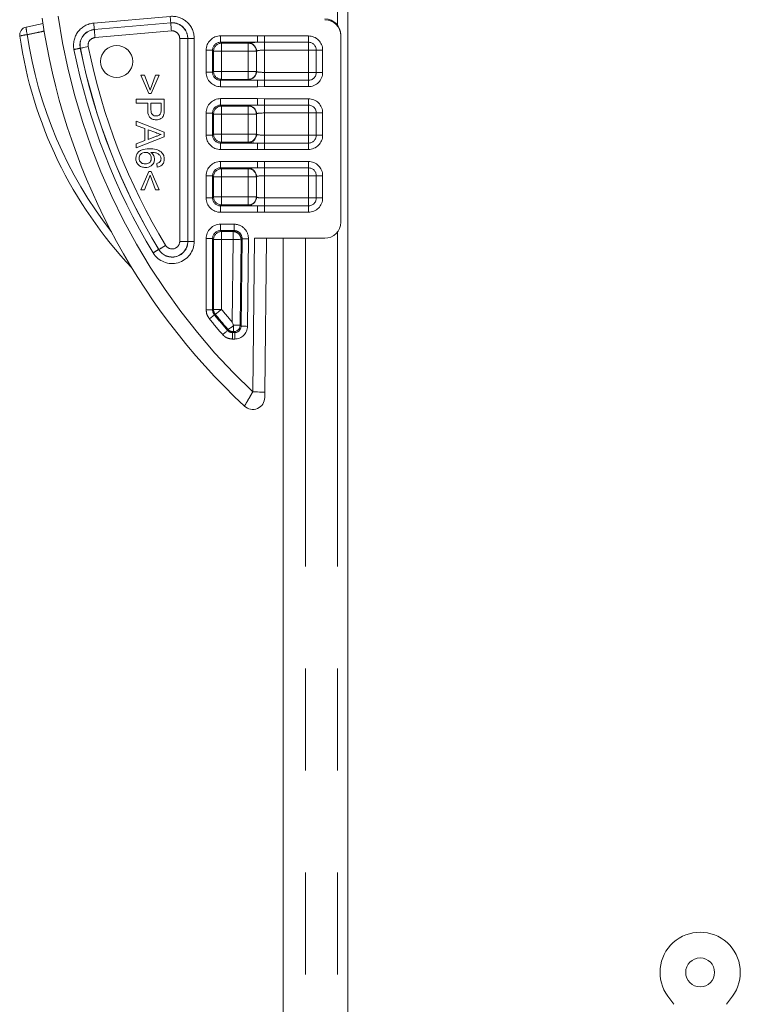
# Model space of a CAD drawing. Header units: millimetres. Extents: x 2 to 601, y 5 to 415.
# Tile 26 of 141: x 39 to 48, y 81 to 93. Entities that reach past the tile are written whole.
import ezdxf

# ---------------------------------------------------------------- set-up
doc = ezdxf.new("R2010")
doc.units = ezdxf.units.MM
doc.linetypes.add('PHANTOM', pattern=[12.7, 6.35, -1.27, 1.27, -1.27, 1.27, -1.27])

msp = doc.modelspace()

# ---------------------------------------------------------------- linework, layer by layer
at = {"color": 7, "linetype": 'Continuous', "lineweight": 15}
for p, q in [((43.4578, 48.4757), (43.4578, 158.0307)), ((39.6604, 93.2945), (39.4492, 93.2503)), ((43.3678, 93.1524), (43.3678, 93.1419)), ((43.3678, 90.8188), (43.3678, 93.1419)), ((40.9774, 92.4208), (40.8787, 92.6496)), ((40.8787, 92.6496), (40.9236, 92.6496)), ((40.9236, 92.6496), (40.9931, 92.4657)), ((40.9931, 92.4657), (41.0627, 92.6496)), ((41.1076, 92.6496), (41.0088, 92.4208)), ((41.0627, 92.6496), (41.1076, 92.6496)), ((40.8204, 92.3535), (41.1704, 92.3535)), ((40.8204, 92.3041), (40.8204, 92.3535)), ((41.0088, 92.4208), (40.9774, 92.4208)), ((41.1704, 92.3535), (41.1704, 92.2249)), ((40.964, 92.3041), (40.8204, 92.3041)), ((40.964, 92.2184), (40.964, 92.3041)), ((41.13, 92.3041), (41.0043, 92.3041)), ((41.0043, 92.3041), (41.0043, 92.2197)), ((41.13, 92.2205), (41.13, 92.3041)), ((40.8204, 92.0783), (41.1704, 91.9393)), ((40.8204, 92.0259), (40.8204, 92.0783)), ((40.9281, 91.9861), (40.8204, 92.0259)), ((40.9281, 91.8369), (40.9281, 91.9861)), ((41.1704, 91.8836), (40.8204, 91.7447)), ((40.9684, 91.9712), (40.9684, 91.8517)), ((41.0653, 91.9354), (40.9684, 91.9712)), ((40.9684, 91.8517), (41.0604, 91.8857)), ((41.1704, 91.9393), (41.1704, 91.8836)), ((40.8204, 91.7971), (40.9281, 91.8369)), ((40.8204, 91.7447), (40.8204, 91.7971)), ((41.0806, 91.5054), (41.0761, 91.5503)), ((40.8787, 91.2227), (40.9774, 91.4515)), ((40.9931, 91.4067), (40.9236, 91.2227)), ((40.9774, 91.4515), (41.0088, 91.4515)), ((41.0627, 91.2227), (40.9931, 91.4067)), ((41.0088, 91.4515), (41.1076, 91.2227)), ((40.9236, 91.2227), (40.8787, 91.2227)), ((41.1076, 91.2227), (41.0627, 91.2227)), ((43.1678, 90.6188), (42.2928, 90.6188)), ((42.4428, 90.6188), (42.4221, 88.7036)), ((42.6528, 48.4773), (42.6528, 90.6188)), ((42.0316, 89.5264), (42.0299, 89.5369)), ((47.5152, 81.0777), (47.4408, 81.1786)), ((48.1713, 81.0777), (48.2457, 81.1786))]:
    msp.add_line(p, q, dxfattribs=at)
at = {"color": 7, "linetype": 'PHANTOM', "lineweight": 0}
for p, q in [((43.3278, 93.2724), (43.3278, 96.6988)), ((40.292, 93.2997), (41.2437, 93.383)), ((41.2507, 93.3034), (40.299, 93.2201)), ((40.2991, 93.2186), (40.299, 93.2201)), ((40.2991, 93.2186), (41.2508, 93.3019)), ((41.2508, 93.3019), (41.2507, 93.3034)), ((41.2595, 93.2024), (40.3078, 93.1191)), ((41.3624, 90.5805), (41.3624, 93.1081)), ((41.4623, 93.1081), (41.3624, 93.1081)), ((41.4623, 93.1081), (41.4623, 90.5805)), ((41.4623, 93.1081), (41.4638, 93.1081)), ((41.4638, 90.5805), (41.4638, 93.1081)), ((41.5437, 93.1081), (41.4638, 93.1081)), ((41.5437, 93.1081), (41.5437, 90.5805)), ((41.8716, 93.1406), (42.3315, 93.1406)), ((41.8716, 93.1406), (41.8716, 93.0607)), ((42.3315, 93.1406), (42.4198, 93.1394)), ((42.3315, 93.1406), (42.3315, 93.0607)), ((42.4198, 93.1394), (42.965, 93.1394)), ((42.4198, 93.1394), (42.4198, 93.0606)), ((42.965, 93.1394), (42.965, 93.0606)), ((40.1254, 92.9866), (40.1239, 92.9863)), ((42.3315, 93.0607), (41.8716, 93.0607)), ((41.8716, 93.0607), (41.8836, 93.0487)), ((41.8836, 93.0487), (42.2169, 93.0487)), ((41.8836, 93.0487), (41.8836, 92.9489)), ((42.2169, 93.0487), (42.2201, 93.0519)), ((42.2169, 93.0487), (42.2169, 92.9489)), ((42.4198, 93.0606), (42.3315, 93.0607)), ((42.965, 93.0606), (42.4198, 93.0606)), ((42.4198, 93.0606), (42.4198, 92.9619)), ((42.965, 92.9619), (42.965, 93.0606)), ((41.6919, 92.6866), (41.6919, 92.9609)), ((41.7718, 92.9609), (41.6919, 92.9609)), ((41.7718, 92.9609), (41.7718, 92.6866)), ((41.7838, 92.9489), (41.7718, 92.9609)), ((41.7838, 92.6986), (41.7838, 92.9489)), ((41.7838, 92.9489), (41.8836, 92.9489)), ((41.8836, 92.9489), (41.8836, 92.6986)), ((42.2169, 92.9489), (41.8836, 92.9489)), ((42.2169, 92.6986), (42.2169, 92.9489)), ((42.2169, 92.9489), (42.3168, 92.9489)), ((42.32, 92.952), (42.3168, 92.9489)), ((42.3168, 92.9489), (42.3168, 92.6986)), ((42.32, 92.6954), (42.32, 92.952)), ((42.965, 92.9619), (42.4198, 92.9619)), ((42.4198, 92.9619), (42.4198, 92.6855)), ((42.965, 92.6855), (42.965, 92.9619)), ((42.965, 92.9619), (43.0636, 92.9619)), ((43.0636, 92.6855), (43.0636, 92.9619)), ((43.1425, 92.9619), (43.0636, 92.9619)), ((43.1425, 92.9619), (43.1425, 92.6855)), ((41.7718, 92.6866), (41.6919, 92.6866)), ((41.7718, 92.6866), (41.7838, 92.6986)), ((41.7838, 92.6986), (41.8836, 92.6986)), ((41.8836, 92.5987), (41.8716, 92.5867)), ((41.8836, 92.6986), (41.8836, 92.5987)), ((41.8836, 92.6986), (42.2169, 92.6986)), ((42.2169, 92.5987), (41.8836, 92.5987)), ((42.2169, 92.6986), (42.2169, 92.5987)), ((42.2169, 92.6986), (42.3168, 92.6986)), ((42.2201, 92.5956), (42.2169, 92.5987)), ((42.3168, 92.6986), (42.32, 92.6954)), ((42.4198, 92.5869), (42.4198, 92.6855)), ((42.4198, 92.6855), (42.965, 92.6855)), ((42.965, 92.6855), (43.0636, 92.6855)), ((42.965, 92.6855), (42.965, 92.5869)), ((43.1425, 92.6855), (43.0636, 92.6855)), ((41.8716, 92.5867), (41.8716, 92.5068)), ((41.8716, 92.5867), (42.3315, 92.5867)), ((42.3315, 92.5068), (41.8716, 92.5068)), ((42.3315, 92.5867), (42.4198, 92.5869)), ((42.3315, 92.5867), (42.3315, 92.5068)), ((42.4198, 92.508), (42.3315, 92.5068)), ((42.4198, 92.5869), (42.4198, 92.508)), ((42.4198, 92.5869), (42.965, 92.5869)), ((42.965, 92.508), (42.4198, 92.508)), ((42.965, 92.5869), (42.965, 92.508)), ((41.8716, 92.3587), (42.3315, 92.3587)), ((41.8716, 92.3587), (41.8716, 92.2788)), ((42.3315, 92.3587), (42.4198, 92.3575)), ((42.3315, 92.3587), (42.3315, 92.2788)), ((42.4198, 92.3575), (42.965, 92.3575)), ((42.4198, 92.3575), (42.4198, 92.2786)), ((42.965, 92.3575), (42.965, 92.2786)), ((42.3315, 92.2788), (41.8716, 92.2788)), ((41.8716, 92.2788), (41.8836, 92.2667)), ((41.8836, 92.2667), (42.2169, 92.2667)), ((41.8836, 92.2667), (41.8836, 92.1669)), ((42.2169, 92.2667), (42.2201, 92.2699)), ((42.2169, 92.2667), (42.2169, 92.1669)), ((42.4198, 92.2786), (42.3315, 92.2788)), ((42.965, 92.2786), (42.4198, 92.2786)), ((42.4198, 92.18), (42.4198, 92.2786)), ((42.965, 92.18), (42.965, 92.2786)), ((41.6919, 91.9046), (41.6919, 92.1789)), ((41.7718, 92.1789), (41.6919, 92.1789)), ((41.7718, 92.1789), (41.7718, 91.9046)), ((41.7838, 92.1669), (41.7718, 92.1789)), ((41.7838, 91.9166), (41.7838, 92.1669)), ((41.8836, 92.1669), (41.7838, 92.1669)), ((41.8836, 92.1669), (41.8836, 91.9166)), ((42.2169, 92.1669), (41.8836, 92.1669)), ((42.2169, 91.9166), (42.2169, 92.1669)), ((42.3168, 92.1669), (42.2169, 92.1669)), ((42.32, 92.17), (42.3168, 92.1669)), ((42.3168, 92.1669), (42.3168, 91.9166)), ((42.32, 91.9135), (42.32, 92.17)), ((42.965, 92.18), (42.4198, 92.18)), ((42.4198, 92.18), (42.4198, 91.9035)), ((42.965, 91.9035), (42.965, 92.18)), ((43.0636, 92.18), (42.965, 92.18)), ((43.0636, 91.9035), (43.0636, 92.18)), ((43.1425, 92.18), (43.0636, 92.18)), ((43.1425, 92.18), (43.1425, 91.9035)), ((41.7718, 91.9046), (41.6919, 91.9046)), ((41.7718, 91.9046), (41.7838, 91.9166)), ((41.8836, 91.9166), (41.7838, 91.9166)), ((41.8836, 91.9166), (41.8836, 91.8167)), ((41.8836, 91.9166), (42.2169, 91.9166)), ((42.2169, 91.9166), (42.2169, 91.8167)), ((42.3168, 91.9166), (42.2169, 91.9166)), ((42.3168, 91.9166), (42.32, 91.9135)), ((42.4198, 91.8049), (42.4198, 91.9035)), ((42.4198, 91.9035), (42.965, 91.9035)), ((42.965, 91.8049), (42.965, 91.9035)), ((43.0636, 91.9035), (42.965, 91.9035)), ((43.1425, 91.9035), (43.0636, 91.9035)), ((41.8836, 91.8167), (41.8716, 91.8047)), ((41.8716, 91.8047), (41.8716, 91.7248)), ((41.8716, 91.8047), (42.3315, 91.8047)), ((42.2169, 91.8167), (41.8836, 91.8167)), ((42.2201, 91.8136), (42.2169, 91.8167)), ((42.3315, 91.8047), (42.4198, 91.8049)), ((42.3315, 91.8047), (42.3315, 91.7248)), ((42.4198, 91.8049), (42.965, 91.8049)), ((42.4198, 91.8049), (42.4198, 91.726)), ((42.965, 91.8049), (42.965, 91.726)), ((42.3315, 91.7248), (41.8716, 91.7248)), ((42.4198, 91.726), (42.3315, 91.7248)), ((42.965, 91.726), (42.4198, 91.726)), ((41.8716, 91.5767), (42.3315, 91.5767)), ((41.8716, 91.5767), (41.8716, 91.4968)), ((42.3315, 91.4968), (41.8716, 91.4968)), ((41.8716, 91.4968), (41.8836, 91.4848)), ((42.3315, 91.5767), (42.4198, 91.5755)), ((42.3315, 91.5767), (42.3315, 91.4968)), ((42.4198, 91.4966), (42.3315, 91.4968)), ((42.4198, 91.5755), (42.965, 91.5755)), ((42.4198, 91.5755), (42.4198, 91.4966)), ((42.965, 91.4966), (42.4198, 91.4966)), ((42.4198, 91.398), (42.4198, 91.4966)), ((42.965, 91.5755), (42.965, 91.4966)), ((42.965, 91.398), (42.965, 91.4966)), ((41.6919, 91.1226), (41.6919, 91.3969)), ((41.7718, 91.3969), (41.6919, 91.3969)), ((41.7718, 91.3969), (41.7718, 91.1226)), ((41.7838, 91.3849), (41.7718, 91.3969)), ((41.7838, 91.1346), (41.7838, 91.3849)), ((41.8836, 91.3849), (41.7838, 91.3849)), ((41.8836, 91.4848), (42.2169, 91.4848)), ((41.8836, 91.4848), (41.8836, 91.3849)), ((41.8836, 91.3849), (41.8836, 91.1346)), ((42.2169, 91.3849), (41.8836, 91.3849)), ((42.2169, 91.4848), (42.2201, 91.4879)), ((42.2169, 91.4848), (42.2169, 91.3849)), ((42.2169, 91.1346), (42.2169, 91.3849)), ((42.3168, 91.3849), (42.2169, 91.3849)), ((42.32, 91.3881), (42.3168, 91.3849)), ((42.3168, 91.3849), (42.3168, 91.1346)), ((42.32, 91.1315), (42.32, 91.3881)), ((42.965, 91.398), (42.4198, 91.398)), ((42.4198, 91.398), (42.4198, 91.1215)), ((42.965, 91.1215), (42.965, 91.398)), ((43.0636, 91.398), (42.965, 91.398)), ((43.0636, 91.1215), (43.0636, 91.398)), ((43.1425, 91.398), (43.0636, 91.398)), ((43.1425, 91.398), (43.1425, 91.1215)), ((41.7718, 91.1226), (41.7838, 91.1346)), ((41.8836, 91.1346), (41.7838, 91.1346)), ((41.8836, 91.1346), (42.2169, 91.1346)), ((41.8836, 91.1346), (41.8836, 91.0348)), ((42.2169, 91.1346), (42.2169, 91.0348)), ((42.3168, 91.1346), (42.2169, 91.1346)), ((42.3168, 91.1346), (42.32, 91.1315)), ((41.7718, 91.1226), (41.6919, 91.1226)), ((41.8836, 91.0348), (41.8716, 91.0227)), ((41.8716, 91.0227), (42.3315, 91.0227)), ((41.8716, 91.0227), (41.8716, 90.9428)), ((42.2169, 91.0348), (41.8836, 91.0348)), ((42.2201, 91.0316), (42.2169, 91.0348)), ((42.3315, 91.0227), (42.4198, 91.0229)), ((42.3315, 91.0227), (42.3315, 90.9428)), ((42.4198, 91.0229), (42.4198, 91.1215)), ((42.4198, 91.1215), (42.965, 91.1215)), ((42.4198, 91.0229), (42.965, 91.0229)), ((42.4198, 91.0229), (42.4198, 90.944)), ((43.0636, 91.1215), (42.965, 91.1215)), ((42.965, 91.0229), (42.965, 91.1215)), ((42.965, 91.0229), (42.965, 90.944)), ((43.1425, 91.1215), (43.0636, 91.1215)), ((42.3315, 90.9428), (41.8716, 90.9428)), ((42.4198, 90.944), (42.3315, 90.9428)), ((42.965, 90.944), (42.4198, 90.944)), ((41.8716, 90.7947), (42.0389, 90.7947)), ((41.8716, 90.7947), (41.8716, 90.7148)), ((42.0389, 90.7947), (42.0389, 90.7148)), ((42.0389, 90.7148), (41.8716, 90.7148)), ((41.8716, 90.7148), (41.8836, 90.7028)), ((41.8836, 90.7028), (42.0267, 90.7028)), ((41.8836, 90.6029), (41.8836, 90.7028)), ((42.0267, 90.7028), (42.0389, 90.7148)), ((42.0267, 90.6029), (42.0267, 90.7028)), ((43.3278, 48.4307), (43.3278, 90.6988)), ((41.4623, 90.5805), (41.3624, 90.5805)), ((41.4623, 90.5805), (41.4638, 90.5805)), ((41.5437, 90.5805), (41.4638, 90.5805)), ((41.6919, 89.7295), (41.6919, 90.6149)), ((41.7718, 90.6149), (41.6919, 90.6149)), ((41.7718, 90.6149), (41.7718, 89.7295)), ((41.7838, 90.6029), (41.7718, 90.6149)), ((41.7838, 89.7338), (41.7838, 90.6029)), ((41.8836, 90.6029), (41.7838, 90.6029)), ((41.8836, 90.6029), (41.8836, 89.7338)), ((42.0267, 90.6029), (41.8836, 90.6029)), ((42.0156, 89.5759), (42.0267, 90.6029)), ((42.1266, 90.6018), (42.1151, 89.5352)), ((42.1387, 90.6139), (42.1266, 90.6018)), ((42.127, 89.5232), (42.1387, 90.6139)), ((42.2186, 90.613), (42.2068, 89.5223)), ((42.2721, 88.7052), (42.2928, 90.6188)), ((42.9278, 48.4307), (42.9278, 90.6188)), ((41.1014, 90.4797), (41.1001, 90.4789)), ((41.7718, 89.7295), (41.6919, 89.7295)), ((41.7941, 89.6665), (41.7321, 89.6162)), ((41.7838, 89.7338), (41.8836, 89.7338)), ((42.1151, 89.5352), (42.127, 89.5232)), ((42.0236, 89.4562), (42.0181, 89.4442)), ((42.0181, 89.4442), (42.0181, 89.3643)), ((42.0181, 89.4442), (42.0471, 89.4442)), ((42.0471, 89.4442), (42.0352, 89.4562)), ((42.0471, 89.3643), (42.0471, 89.4442)), ((42.0471, 89.3643), (42.0181, 89.3643))]:
    msp.add_line(p, q, dxfattribs=at)
at = {"color": 7, "linetype": 'PHANTOM', "lineweight": 0, "flags": 128}
for points in [[(41.2437, 93.383), (41.245, 93.3679), (41.2463, 93.3535), (41.2475, 93.34), (41.2485, 93.3281), (41.2494, 93.3182), (41.2501, 93.3106), (41.2505, 93.3056), (41.2507, 93.3034)], [(40.299, 93.2201), (40.2988, 93.2223), (40.2983, 93.2273), (40.2977, 93.2349), (40.2968, 93.2449), (40.2958, 93.2567), (40.2946, 93.2702), (40.2933, 93.2847), (40.292, 93.2997)], [(40.3078, 93.1191), (40.3062, 93.1379), (40.3046, 93.156), (40.3031, 93.1728), (40.3018, 93.1877), (40.3007, 93.2001), (40.2999, 93.2096), (40.2993, 93.2158), (40.2991, 93.2186)], [(41.2595, 93.2024), (41.2579, 93.2212), (41.2563, 93.2393), (41.2548, 93.2561), (41.2535, 93.271), (41.2524, 93.2834), (41.2516, 93.2928), (41.2511, 93.2991), (41.2508, 93.3019)], [(40.2233, 93.0062), (40.2048, 93.0025), (40.1869, 92.999), (40.1704, 92.9957), (40.1558, 92.9927), (40.1436, 92.9903), (40.1342, 92.9884), (40.1281, 92.9872), (40.1254, 92.9866)], [(42.1266, 90.6018), (42.1238, 90.6019), (42.1175, 90.6019), (42.108, 90.602), (42.0956, 90.6022), (42.0806, 90.6023), (42.0638, 90.6025), (42.0456, 90.6027), (42.0267, 90.6029)], [(42.2186, 90.613), (42.2035, 90.6132), (42.189, 90.6133), (42.1755, 90.6135), (42.1636, 90.6136), (42.1536, 90.6137), (42.146, 90.6138), (42.141, 90.6138), (42.1387, 90.6139)], [(41.8062, 89.6708), (41.7957, 89.6671), (41.7941, 89.6665)], [(41.8062, 89.6708), (41.8083, 89.6725), (41.8132, 89.6765), (41.8206, 89.6825), (41.8302, 89.6904), (41.8418, 89.6998), (41.8549, 89.7104), (41.869, 89.7219), (41.8836, 89.7338)], [(41.9578, 89.4717), (41.9561, 89.4702), (41.9524, 89.4669), (41.9466, 89.4619), (41.9391, 89.4554), (41.9301, 89.4476), (41.9199, 89.4387), (41.9089, 89.4292), (41.8975, 89.4193)], [(41.9578, 89.4717), (41.9616, 89.4801), (41.9633, 89.4837)], [(42.2068, 89.5223), (42.1917, 89.5225), (42.1772, 89.5227), (42.1637, 89.5228), (42.1518, 89.5229), (42.1418, 89.523), (42.1342, 89.5231), (42.1292, 89.5232), (42.127, 89.5232)], [(42.4221, 88.7036), (42.4192, 88.7036), (42.4107, 88.7037), (42.3968, 88.7039), (42.3782, 88.7041), (42.3554, 88.7043), (42.3295, 88.7046), (42.3014, 88.7049), (42.2721, 88.7052)]]:
    msp.add_lwpolyline(points, dxfattribs=at)
at = {"color": 7, "linetype": 'Continuous', "lineweight": 15}
for centre, radius in [((40.5773, 92.8212), 0.2), ((47.8433, 81.4753), 0.18)]:
    msp.add_circle(centre, radius, dxfattribs=at)
for centre, radius, start, end in [((47.7678, 94.5188), 8.2, 188.10524, 226.9384), ((39.4699, 93.1513), 0.1, 101.79692, 188.29232), ((44.6443, 93.9054), 5.3291, 188.29232, 223.30894), ((43.1678, 90.8188), 0.2, 270, 0), ((42.2714, 88.6373), 0.15, 226.9384, 359.38109), ((47.8433, 81.4753), 0.5, 323.6009, 216.3991)]:
    msp.add_arc(centre, radius, start, end, dxfattribs=at)
at = {"color": 7, "linetype": 'PHANTOM', "lineweight": 0}
for centre, radius, start, end in [((47.7678, 94.5188), 8, 188.1441, 226.61006), ((41.2678, 93.1081), 0.2759, 0, 95), ((39.8567, 93.2673), 0.4076, 182.55619, 195.90572), ((40.3161, 93.0248), 0.2759, 95, 191.33639), ((40.3161, 93.0248), 0.196, 95, 191.33639), ((40.3161, 93.0248), 0.1945, 95, 191.33639), ((41.2678, 93.1081), 0.196, 0, 95), ((41.2678, 93.1081), 0.1945, 0, 95), ((39.5094, 92.6894), 0.4684, 95.47903, 107.19163), ((44.639, 93.9098), 5.2291, 188.29232, 217.8802), ((40.3161, 93.0248), 0.0946, 95, 191.33639), ((41.2678, 93.1081), 0.0946, 0, 95), ((42.965, 92.962), 0.1775, 0, 90), ((34.26, 122.0177), 29.6177, 281.26462, 281.41917), ((47.7678, 94.5188), 7.8759, 191.33639, 211.21118), ((47.7678, 94.5188), 7.796, 191.33639, 211.21118), ((47.7678, 94.5188), 7.7945, 191.33639, 211.21118), ((47.7678, 94.5188), 7.6946, 191.33639, 211.21118), ((41.8839, 92.9485), 0.1002, 90.17344, 179.81908), ((42.2166, 92.9485), 0.1002, 0.18134, 89.82635), ((42.2198, 92.9517), 0.1002, 0.18101, 89.82647), ((42.965, 92.962), 0.0986, 0, 90), ((41.8839, 92.6989), 0.1002, 180.18092, 269.82656), ((42.2166, 92.6989), 0.1002, 270.17365, 359.81866), ((42.2198, 92.6957), 0.1002, 270.18132, 359.8112), ((42.965, 92.6855), 0.1775, 270, 0), ((42.965, 92.6855), 0.0986, 270, 0), ((42.965, 92.18), 0.1775, 0, 90), ((41.884, 92.1666), 0.1002, 90.18119, 179.82501), ((42.2166, 92.1666), 0.1002, 0.17542, 89.8186), ((42.2198, 92.1697), 0.1002, 0.1808, 89.813), ((42.965, 92.18), 0.0986, 0, 90), ((41.884, 91.9169), 0.1002, 180.17499, 269.81881), ((42.2166, 91.9169), 0.1002, 270.1814, 359.82458), ((42.2198, 91.9138), 0.1002, 270.18128, 359.82492), ((42.965, 91.9035), 0.1775, 270, 0), ((42.965, 91.9035), 0.0986, 270, 0), ((42.965, 91.398), 0.1775, 0, 90), ((42.965, 91.398), 0.0986, 0, 90), ((41.884, 91.3846), 0.1002, 90.18123, 179.81129), ((42.2166, 91.3846), 0.1002, 0.18914, 89.81855), ((42.2198, 91.3877), 0.1002, 0.1888, 89.81868), ((41.884, 91.1349), 0.1002, 180.18071, 269.81309), ((42.2166, 91.1349), 0.1002, 270.18712, 359.81886), ((42.2197, 91.1318), 0.1002, 270.20075, 359.80545), ((42.965, 91.1215), 0.1775, 270, 0), ((42.965, 91.1215), 0.0986, 270, 0), ((41.884, 90.6026), 0.1002, 90.20066, 179.80553), ((42.0264, 90.6026), 0.1002, 359.57293, 89.80546), ((41.2678, 90.5805), 0.2759, 211.21118, 0), ((41.2678, 90.5805), 0.196, 211.21118, 0), ((41.2678, 90.5805), 0.1945, 211.21118, 0), ((40.6466, 91.327), 0.9617, 298.22948, 304.1814), ((41.2678, 90.5805), 0.0946, 211.21118, 0), ((26.2772, 114.8721), 28.5437, 301.12529, 301.28565), ((41.8838, 89.7339), 0.1001, 180.04744, 219.07885), ((47.7678, 94.5188), 7.696, 219.08579, 220.98086), ((47.7678, 94.5188), 7.684, 219.11802, 220.93957), ((47.7678, 94.5188), 7.5841, 219.11802, 220.67274), ((47.7678, 94.5188), 7.7759, 219.08579, 220.98086), ((42.0349, 89.5363), 0.0801, 270.18198, 359.20532), ((42.0237, 89.5363), 0.0801, 221.006, 269.93966)]:
    msp.add_arc(centre, radius, start, end, dxfattribs=at)
at = {"color": 7, "linetype": 'Continuous', "lineweight": 15}
for centre in [(43.1678, 93.1524), (43.1678, 93.1419)]:
    msp.add_ellipse(centre, major_axis=(0, -0.2001), ratio=0.9996573, start_param=1.5707963, end_param=3.1241394, dxfattribs=at)
at = {"color": 7, "linetype": 'PHANTOM', "lineweight": 0}
for centre, major_axis, ratio, start_param, end_param in [((41.8721, 92.9604), (0.1276, -0.1276), 0.9972647, 2.357564, 3.9256213), ((41.8721, 92.9604), (0.0712, -0.0712), 0.9929251, 2.357564, 3.9256213), ((42.4198, 93.0513), (0.2, 0), 0.0524078, 2.0284258, 3.0892328), ((42.4198, 92.9515), (0.1, 0), 0.1048156, 1.5707963, 3.0892328), ((41.8721, 92.6871), (0.1276, 0.1276), 0.9972647, 2.357564, 3.9256213), ((41.8721, 92.6871), (0.0712, 0.0712), 0.9929251, 2.357564, 3.9256213), ((42.4198, 92.5961), (0.2, 0), 0.0524078, 3.1939525, 4.2547595), ((42.4198, 92.696), (0.1, 0), 0.1048156, 3.1939525, 4.712389), ((41.8721, 92.1784), (0.1276, -0.1276), 0.9972647, 2.357564, 3.9256213), ((41.8721, 92.1784), (-0.0712, 0.0712), 0.9929251, 5.4991567, 7.0672139), ((42.4198, 92.2694), (0.2, 0), 0.0524078, 2.0284258, 3.0892328), ((42.4198, 92.1695), (0.1, 0), 0.1048156, 1.5707963, 3.0892328), ((41.8721, 91.9051), (0.1276, 0.1276), 0.9972647, 2.357564, 3.9256213), ((41.8721, 91.9051), (0.0712, 0.0712), 0.9929251, 2.357564, 3.9256213), ((42.4198, 91.914), (0.1, 0), 0.1048156, 3.1939525, 4.712389), ((42.4198, 91.8141), (0.2, 0), 0.0524078, 3.1939525, 4.2547595), ((41.8721, 91.3964), (0.1276, -0.1276), 0.9972647, 2.357564, 3.9256213), ((41.8721, 91.3964), (0.0712, -0.0712), 0.9929251, 2.357564, 3.9256213), ((42.4198, 91.4874), (0.2, 0), 0.0524078, 2.0284258, 3.0892328), ((42.4198, 91.3875), (0.1, 0), 0.1048156, 1.5707963, 3.0892328), ((42.4198, 91.132), (0.1, 0), 0.1048156, 3.1939525, 4.712389), ((41.8721, 91.1231), (0.1276, 0.1276), 0.9972647, 2.357564, 3.9256213), ((41.8721, 91.1231), (0.0712, 0.0712), 0.9929251, 2.357564, 3.9256213), ((42.4198, 91.0321), (0.2, 0), 0.0524078, 3.1939525, 4.2547595), ((41.8721, 90.6144), (0.1276, -0.1276), 0.9972647, 2.357564, 3.9256213), ((42.0384, 90.6144), (-0.1283, -0.1269), 0.9972349, 2.3521779, 3.9310074), ((41.8721, 90.6144), (0.0712, -0.0712), 0.9929251, 2.357564, 3.9256213), ((42.0384, 90.6144), (0.0716, 0.0708), 0.9928486, 5.4937705, 7.0726001), ((42.0152, 89.536), (0.1, -0.0009), 0.0104821, 0.0523372, 1.4234415), ((42.0152, 89.4561), (0.02, 0), 0.0524047, 0.0517922, 0.7403836), ((42.0466, 89.5245), (-0.0567, 0.0573), 0.9919323, 2.3629503, 3.920235), ((42.0466, 89.5245), (-0.1128, 0.1141), 0.9972938, 2.3629503, 3.920235)]:
    msp.add_ellipse(centre, major_axis=major_axis, ratio=ratio, start_param=start_param, end_param=end_param, dxfattribs=at)
for points, knots in [([(39.6746, 93.1997), (39.6433, 93.1931), (39.5733, 93.1784), (39.5033, 93.1637), (39.4646, 93.1556)], [0, 0, 0, 0, 0.4473784, 1, 1, 1, 1]), ([(41.7321, 89.6162), (41.7205, 89.6333), (41.6973, 89.6677), (41.6937, 89.7089), (41.6919, 89.7295)], [0, 0, 0, 0, 0.49996601, 1, 1, 1, 1]), ([(41.7718, 89.7295), (41.7739, 89.7303), (41.7779, 89.7317), (41.7819, 89.7331), (41.7838, 89.7338)], [0, 0, 0, 0, 0.5384629, 1, 1, 1, 1]), ([(41.7718, 89.7295), (41.7728, 89.7181), (41.7748, 89.6951), (41.7877, 89.6761), (41.7941, 89.6665)], [0, 0, 0, 0, 0.4998637, 1, 1, 1, 1]), ([(41.8975, 89.4193), (41.9042, 89.4124), (41.9234, 89.3926), (41.9644, 89.3697), (42.0002, 89.3661), (42.0181, 89.3643)], [0, 0, 0, 0, 0.21189261, 0.60590975, 1, 1, 1, 1]), ([(42.0181, 89.4442), (42.0092, 89.4451), (41.9912, 89.4468), (41.9707, 89.4583), (41.9612, 89.4682), (41.9578, 89.4717)], [0, 0, 0, 0, 0.3940946, 0.7879604, 1, 1, 1, 1]), ([(41.9633, 89.4837), (41.9642, 89.4845), (41.9661, 89.4859), (41.9772, 89.493), (41.9961, 89.5047), (42.0165, 89.5172), (42.0294, 89.525), (42.0316, 89.5264)], [0, 0, 0, 0, 0.2068714, 0.4045104, 0.6474044, 0.9388603, 1, 1, 1, 1]), ([(42.03, 89.4568), (42.0291, 89.4568), (42.027, 89.4567), (42.0244, 89.4565), (42.0239, 89.4563), (42.0236, 89.4562)], [0, 0, 0, 0, 0.2391885, 0.6189366, 1, 1, 1, 1]), ([(42.1689, 88.5277), (42.1695, 88.5287), (42.1707, 88.5308), (42.1814, 88.5493), (42.2017, 88.5845), (42.2332, 88.6387), (42.2591, 88.683), (42.2721, 88.7052)], [0, 0, 0, 0, 0.1496137, 0.320262, 0.5165724, 0.7579414, 1, 1, 1, 1])]:
    msp.add_open_spline(points, degree=3, knots=knots, dxfattribs=at)
at = {"color": 7, "linetype": 'Continuous', "lineweight": 15}
for points, knots in [([(39.3906, 93.0122), (39.3906, 93.0122), (39.3906, 93.0123), (39.3906, 93.0119), (39.3907, 93.0118)], [0, 0, 0, 0, 0.8273488, 1, 1, 1, 1]), ([(41.0698, 92.0932), (41.0522, 92.0951), (41.0173, 92.0988), (40.9668, 92.1434), (40.965, 92.1899), (40.964, 92.2184)], [0, 0, 0, 0, 0.280723, 0.5597347, 1, 1, 1, 1]), ([(41.0043, 92.2197), (41.0047, 92.209), (41.0055, 92.1876), (41.0181, 92.1589), (41.043, 92.1443), (41.0599, 92.1432), (41.0684, 92.1426)], [0, 0, 0, 0, 0.2814872, 0.5598507, 0.7793569, 1, 1, 1, 1]), ([(41.0684, 92.1426), (41.0754, 92.143), (41.0893, 92.1439), (41.1072, 92.1525), (41.1207, 92.1649), (41.1248, 92.1751), (41.1269, 92.1802)], [0, 0, 0, 0, 0.2802504, 0.5601282, 0.780306, 1, 1, 1, 1]), ([(41.1671, 92.173), (41.164, 92.1603), (41.1578, 92.135), (41.1309, 92.1089), (41.1002, 92.0954), (41.0799, 92.0939), (41.0698, 92.0932)], [0, 0, 0, 0, 0.2799903, 0.5589034, 0.7793813, 1, 1, 1, 1]), ([(41.1269, 92.1802), (41.128, 92.1877), (41.13, 92.2011), (41.13, 92.2146), (41.13, 92.2205)], [0, 0, 0, 0, 0.5594255, 1, 1, 1, 1]), ([(41.1704, 92.2249), (41.1703, 92.2151), (41.1703, 92.1978), (41.168, 92.1806), (41.1671, 92.173)], [0, 0, 0, 0, 0.5601864, 1, 1, 1, 1]), ([(41.0604, 91.8857), (41.0734, 91.8906), (41.0966, 91.8992), (41.1198, 91.9077), (41.13, 91.9115)], [0, 0, 0, 0, 0.56007372, 1, 1, 1, 1]), ([(41.13, 91.9115), (41.1175, 91.9148), (41.0952, 91.9208), (41.0745, 91.9309), (41.0653, 91.9354)], [0, 0, 0, 0, 0.559904, 1, 1, 1, 1]), ([(40.8159, 91.6115), (40.8172, 91.6263), (40.8198, 91.6558), (40.8445, 91.6941), (40.8984, 91.7309), (40.9488, 91.7329), (40.9842, 91.7342)], [0, 0, 0, 0, 0.1869132, 0.3735829, 0.560221, 1, 1, 1, 1]), ([(40.9365, 91.6894), (40.9252, 91.688), (40.9024, 91.6854), (40.8749, 91.6674), (40.8586, 91.642), (40.857, 91.624), (40.8563, 91.615)], [0, 0, 0, 0, 0.2801026, 0.5598016, 0.7796054, 1, 1, 1, 1]), ([(40.8563, 91.615), (40.8575, 91.6039), (40.86, 91.5819), (40.8821, 91.5584), (40.9084, 91.5472), (40.9256, 91.5463), (40.9342, 91.5458)], [0, 0, 0, 0, 0.279535, 0.5585426, 0.7789698, 1, 1, 1, 1]), ([(40.9342, 91.5458), (40.9452, 91.5466), (40.967, 91.5481), (40.9932, 91.5659), (41.0072, 91.591), (41.0083, 91.6082), (41.0088, 91.6167)], [0, 0, 0, 0, 0.2804472, 0.5593616, 0.7791845, 1, 1, 1, 1]), ([(41.0088, 91.6167), (41.0077, 91.6275), (41.0054, 91.649), (40.9863, 91.6735), (40.9619, 91.6876), (40.945, 91.6888), (40.9365, 91.6894)], [0, 0, 0, 0, 0.2796329, 0.559347, 0.7794117, 1, 1, 1, 1]), ([(40.9842, 91.7342), (41.0135, 91.7338), (41.0657, 91.7329), (41.1108, 91.7073), (41.1306, 91.6961)], [0, 0, 0, 0, 0.5613913, 1, 1, 1, 1]), ([(41.1196, 91.6476), (41.1111, 91.6561), (41.0941, 91.6732), (41.0527, 91.6878), (41.0219, 91.6888), (41.0031, 91.6894)], [0, 0, 0, 0, 0.2794521, 0.5592138, 1, 1, 1, 1]), ([(41.0031, 91.6894), (41.0176, 91.6765), (41.0437, 91.6536), (41.0475, 91.6194), (41.0492, 91.6043)], [0, 0, 0, 0, 0.5586724, 1, 1, 1, 1]), ([(41.13, 91.6094), (41.1294, 91.6169), (41.1285, 91.6304), (41.1223, 91.6423), (41.1196, 91.6476)], [0, 0, 0, 0, 0.5600221, 1, 1, 1, 1]), ([(41.1306, 91.6961), (41.1436, 91.6817), (41.1669, 91.656), (41.1693, 91.6216), (41.1704, 91.6064)], [0, 0, 0, 0, 0.5583916, 1, 1, 1, 1]), ([(40.9356, 91.5009), (40.9186, 91.5027), (40.8846, 91.5062), (40.8435, 91.5333), (40.8195, 91.5713), (40.8171, 91.5981), (40.8159, 91.6115)], [0, 0, 0, 0, 0.2802408, 0.5597942, 0.7797021, 1, 1, 1, 1]), ([(41.0492, 91.6043), (41.0471, 91.5883), (41.0428, 91.5561), (41.011, 91.5219), (40.9735, 91.5034), (40.9483, 91.5017), (40.9356, 91.5009)], [0, 0, 0, 0, 0.27910117, 0.55884018, 0.77916272, 1, 1, 1, 1]), ([(41.0761, 91.5503), (41.0834, 91.5521), (41.0964, 91.5553), (41.1073, 91.5631), (41.112, 91.5665)], [0, 0, 0, 0, 0.5604991, 1, 1, 1, 1]), ([(41.1704, 91.6064), (41.1692, 91.5924), (41.1669, 91.5644), (41.1439, 91.5311), (41.1131, 91.5116), (41.0914, 91.5075), (41.0806, 91.5054)], [0, 0, 0, 0, 0.2799496, 0.559184, 0.7793738, 1, 1, 1, 1]), ([(41.112, 91.5665), (41.1178, 91.5735), (41.1282, 91.5861), (41.1294, 91.6022), (41.13, 91.6094)], [0, 0, 0, 0, 0.5587805, 1, 1, 1, 1]), ([(42.0299, 89.5369), (42.0252, 89.5497), (42.0204, 89.5626), (42.0157, 89.5757), (42.0156, 89.5759)], [0, 0, 0, 0, 0.9810661, 1, 1, 1, 1]), ([(42.0316, 89.5264), (42.0316, 89.5177), (42.0316, 89.5003), (42.0315, 89.4786), (42.0312, 89.4634), (42.0308, 89.4578), (42.0301, 89.4571), (42.03, 89.4569), (42.03, 89.4568)], [0, 0, 0, 0, 0.2308696, 0.4617869, 0.6934251, 0.92861, 0.9950763, 1, 1, 1, 1]), ([(42.4221, 88.7036), (42.422, 88.6952), (42.4218, 88.6788), (42.4216, 88.6581), (42.4215, 88.6443), (42.4214, 88.6369), (42.4214, 88.636), (42.4214, 88.6356)], [0, 0, 0, 0, 0.2720934, 0.5280734, 0.7185545, 0.8715696, 1, 1, 1, 1])]:
    msp.add_open_spline(points, degree=3, knots=knots, dxfattribs=at)

doc.saveas('drawing.dxf')
